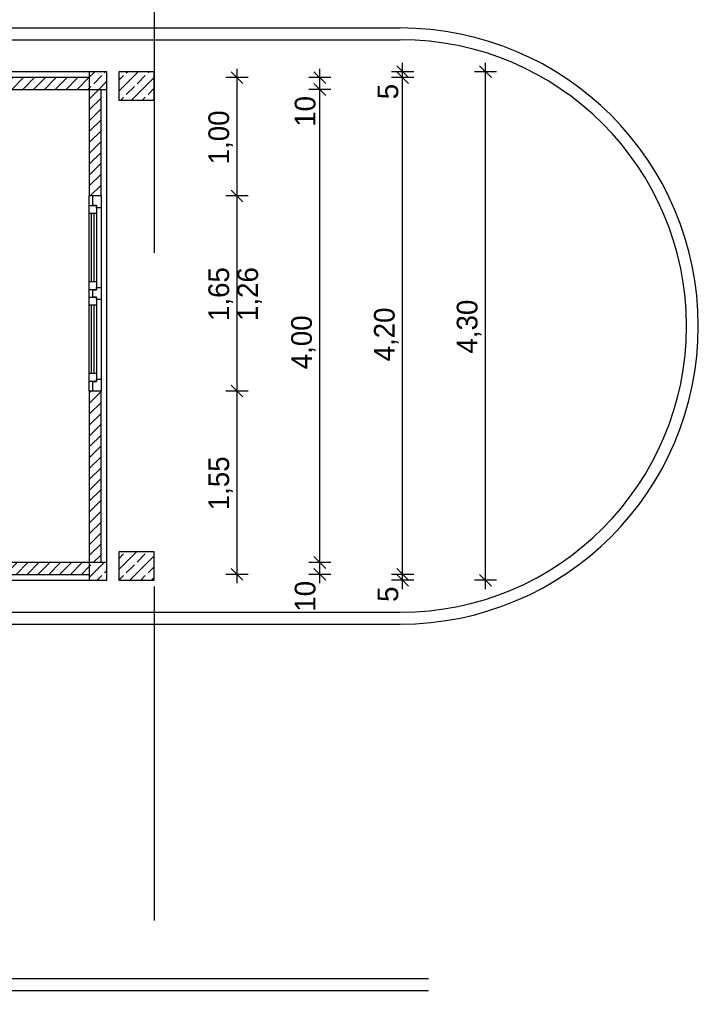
# Model space of a CAD drawing. Extents: x -28.8 to 50.4, y -5.6 to 85.1.
# Tile 28 of 29: x 44.6 to 50.4, y 45.7 to 54. Entities that reach past the tile are written whole.
import ezdxf

# ---------------------------------------------------------------- set-up
doc = ezdxf.new("R2010")
doc.units = 0
doc.header["$MEASUREMENT"] = 0
doc.linetypes.add('Strichlinie', pattern=[0.005644, 0.002822, -0.002822])
doc.linetypes.add('Wipeout_Contour', pattern=[1, 0, -1])
for name, color, linetype in [('0._EG_2_0', 7, 'Continuous'), ('0._EG_2_P_BM_AUSSEN', 7, 'Continuous'), ('0._EG_2_R_NT_DACH', 7, 'Continuous'), ('0._EG_2_R_TR_AUSSENWAND', 7, 'Continuous'), ('0._EG_2_R_TR_INNENWAND', 7, 'Continuous'), ('0._EG_2_R_TR_STUETZE', 7, 'Continuous'), ('0._EG_2_X_EA_STRASSEN', 7, 'Continuous')]:
    doc.layers.add(name, color=color, linetype=linetype)
doc.styles.add('ERSTELLTER_STIL_2', font='txt')
pattern_1 = [(45, (0, 0), (-0.04596194, 0.04596194), [])]
pattern_2 = [(45, (0, 0), (-0.09192388, 0.09192388), []), (45, (-0.04596, 0.04596), (-0.09192388, 0.09192388), [0.0975, -0.0325])]

msp = doc.modelspace()

# ---------------------------------------------------------------- hatches: boundary and pattern name
at = {"layer": '0._EG_2_R_TR_INNENWAND', "linetype": 'Continuous', "ltscale": 1000}
h = msp.add_hatch(dxfattribs=at)
h.set_pattern_fill('MW_Kalksandstein_0002', color=256, style=0, pattern_type=2)
h.set_pattern_definition(pattern_1)
h.paths.add_polyline_path([(45.235, 53.505), (44.335, 53.505), (44.335, 53.405), (45.235, 53.405)], flags=0)
h = msp.add_hatch(dxfattribs=at)
h.set_pattern_fill('MW_Kalksandstein_0002', color=256, style=0, pattern_type=2)
h.set_pattern_definition(pattern_1)
h.paths.add_polyline_path([(45.335, 53.405), (45.235, 53.405), (45.235, 52.505), (45.265, 52.505), (45.335, 52.505)], flags=0)
h = msp.add_hatch(dxfattribs=at)
h.set_pattern_fill('MW_Kalksandstein_0002', color=256, style=0, pattern_type=2)
h.set_pattern_definition(pattern_1)
h.paths.add_polyline_path([(45.235, 49.405), (45.335, 49.405), (45.335, 50.855), (45.265, 50.855), (45.235, 50.855)], flags=0)
h = msp.add_hatch(dxfattribs=at)
h.set_pattern_fill('MW_Kalksandstein_0002', color=256, style=0, pattern_type=2)
h.set_pattern_definition(pattern_1)
h.paths.add_polyline_path([(45.235, 49.305), (45.235, 49.405), (42.435, 49.405), (42.435, 49.305)], flags=0)
at = {"layer": '0._EG_2_R_TR_STUETZE', "linetype": 'Continuous', "ltscale": 1000}
h = msp.add_hatch(dxfattribs=at)
h.set_pattern_fill('Beton__Stahlbeton_0002', color=256, style=0, pattern_type=2)
h.set_pattern_definition(pattern_2)
h.paths.add_polyline_path([(45.235, 53.405), (45.385, 53.405), (45.385, 53.555), (45.235, 53.555)], flags=0)
h = msp.add_hatch(dxfattribs=at)
h.set_pattern_fill('Beton__Stahlbeton_0002', color=256, style=0, pattern_type=2)
h.set_pattern_definition(pattern_2)
h.paths.add_polyline_path([(45.485, 53.315), (45.785, 53.315), (45.785, 53.555), (45.485, 53.555)], flags=0)
h = msp.add_hatch(dxfattribs=at)
h.set_pattern_fill('Beton__Stahlbeton_0002', color=256, style=0, pattern_type=2)
h.set_pattern_definition(pattern_2)
h.paths.add_polyline_path([(45.485, 49.255), (45.785, 49.255), (45.785, 49.495), (45.485, 49.495)], flags=0)
h = msp.add_hatch(dxfattribs=at)
h.set_pattern_fill('Beton__Stahlbeton_0002', color=256, style=0, pattern_type=2)
h.set_pattern_definition(pattern_2)
h.paths.add_polyline_path([(45.235, 49.255), (45.385, 49.255), (45.385, 49.405), (45.235, 49.405)], flags=0)

# ---------------------------------------------------------------- linework, layer by layer
at = {"layer": '0._EG_2_0', "linetype": 'Continuous', "ltscale": 1000}
for p, q in [((45.265, 52.505), (45.235, 52.505)), ((45.335, 52.505), (45.265, 52.505)), ((45.265, 50.855), (45.235, 50.855)), ((45.335, 50.855), (45.265, 50.855))]:
    msp.add_line(p, q, dxfattribs=at)
at = {"layer": '0._EG_2_P_BM_AUSSEN', "linetype": 'Continuous', "ltscale": 1000}
for p, q in [((47.885, 53.555), (47.885, 53.63)), ((48.585, 53.555), (48.585, 53.63)), ((46.535, 53.455), (46.435, 53.555)), ((46.485, 53.505), (46.485, 53.58)), ((47.235, 53.455), (47.135, 53.555)), ((47.185, 53.505), (47.185, 53.58)), ((47.9788, 53.555), (47.7913, 53.555)), ((47.835, 53.605), (47.935, 53.505)), ((47.935, 53.455), (47.835, 53.555)), ((47.885, 53.505), (47.885, 53.555)), ((48.6788, 53.555), (48.4913, 53.555)), ((48.635, 53.505), (48.535, 53.605)), ((48.585, 49.255), (48.585, 53.555)), ((46.5788, 53.505), (46.3912, 53.505)), ((46.485, 52.505), (46.485, 53.505)), ((47.2788, 53.505), (47.0913, 53.505)), ((47.135, 53.455), (47.235, 53.355)), ((47.185, 53.405), (47.185, 53.505)), ((47.9788, 53.505), (47.7913, 53.505)), ((47.885, 49.305), (47.885, 53.505)), ((47.2788, 53.405), (47.0913, 53.405)), ((47.185, 49.405), (47.185, 53.405)), ((46.435, 52.555), (46.535, 52.455)), ((46.5788, 52.505), (46.3912, 52.505)), ((46.485, 50.855), (46.485, 52.505)), ((46.435, 50.905), (46.535, 50.805)), ((46.5788, 50.855), (46.3912, 50.855)), ((46.485, 49.305), (46.485, 50.855)), ((47.135, 49.455), (47.235, 49.355)), ((47.2788, 49.405), (47.0913, 49.405)), ((47.185, 49.305), (47.185, 49.405)), ((46.5788, 49.305), (46.3912, 49.305)), ((46.435, 49.355), (46.535, 49.255)), ((46.485, 49.23), (46.485, 49.305)), ((47.2788, 49.305), (47.0913, 49.305)), ((47.135, 49.355), (47.235, 49.255)), ((47.185, 49.23), (47.185, 49.305)), ((47.9788, 49.305), (47.7913, 49.305)), ((47.835, 49.355), (47.935, 49.255)), ((47.835, 49.305), (47.935, 49.205)), ((47.885, 49.255), (47.885, 49.305)), ((48.535, 49.305), (48.635, 49.205)), ((47.9788, 49.255), (47.7913, 49.255)), ((47.885, 49.18), (47.885, 49.255)), ((48.6788, 49.255), (48.4913, 49.255)), ((48.585, 49.18), (48.585, 49.255))]:
    msp.add_line(p, q, dxfattribs=at)
at = {"layer": '0._EG_2_R_NT_DACH', "linetype": 'Strichlinie', "ltscale": 1000}
msp.add_line((45.785, 60.49), (45.785, 39.665), dxfattribs=at)
at = {"layer": '0._EG_2_R_TR_AUSSENWAND', "linetype": 'Continuous', "ltscale": 1000}
for p, q in [((45.235, 53.555), (42.435, 53.555)), ((45.385, 49.405), (45.385, 53.405)), ((42.435, 49.255), (45.235, 49.255))]:
    msp.add_line(p, q, dxfattribs=at)
at = {"layer": '0._EG_2_R_TR_INNENWAND', "linetype": 'Continuous', "ltscale": 1000}
for p, q in [((45.235, 53.505), (44.335, 53.505)), ((44.335, 53.405), (45.235, 53.405)), ((45.235, 53.405), (45.235, 52.505)), ((45.335, 52.505), (45.335, 53.405)), ((45.235, 50.855), (45.235, 52.505)), ((45.335, 50.855), (45.335, 52.505)), ((45.235, 50.855), (45.235, 49.405)), ((45.335, 49.405), (45.335, 50.855)), ((45.235, 49.405), (42.435, 49.405)), ((42.435, 49.305), (45.235, 49.305))]:
    msp.add_line(p, q, dxfattribs=at)
at = {"layer": '0._EG_2_R_TR_STUETZE', "linetype": 'Continuous', "ltscale": 1000}
for p, q in [((45.235, 53.555), (45.235, 53.405)), ((45.385, 53.555), (45.235, 53.555)), ((45.385, 53.405), (45.385, 53.555)), ((45.485, 53.555), (45.485, 53.315)), ((45.785, 53.555), (45.485, 53.555)), ((45.785, 53.315), (45.785, 53.555)), ((45.235, 53.405), (45.385, 53.405)), ((45.485, 53.315), (45.785, 53.315)), ((45.485, 49.495), (45.485, 49.255)), ((45.785, 49.495), (45.485, 49.495)), ((45.785, 49.255), (45.785, 49.495)), ((45.235, 49.405), (45.235, 49.255)), ((45.385, 49.405), (45.235, 49.405)), ((45.385, 49.255), (45.385, 49.405)), ((45.235, 49.255), (45.385, 49.255)), ((45.485, 49.255), (45.785, 49.255))]:
    msp.add_line(p, q, dxfattribs=at)
at = {"layer": '0._EG_2_X_EA_STRASSEN', "linetype": 'Continuous', "ltscale": 1000}
for p, q in [((37.075, 53.925), (47.865, 53.925)), ((37.075, 53.825), (47.865, 53.825)), ((36.585, 48.985), (47.865, 48.985)), ((36.485, 48.885), (47.865, 48.885)), ((48.1049, 45.885), (-1.0638, 45.885)), ((48.1049, 45.785), (-1.0638, 45.785))]:
    msp.add_line(p, q, dxfattribs=at)
for radius in [2.52, 2.42]:
    msp.add_arc((47.865, 51.405), radius, 270, 90, dxfattribs=at)

# ---------------------------------------------------------------- texts
at = {"layer": '0._EG_2_P_BM_AUSSEN', "linetype": 'Continuous', "char_height": 0.175, "attachment_point": 7, "rotation": 90, "style": 'ERSTELLTER_STIL_2'}
for s, insert in [('{5}', (47.85, 53.3222)), ('{10}', (47.15, 53.0894)), ('{1,00}', (46.45, 52.7722)), ('{1,65}', (46.45, 51.4472)), ('{1,26}', (46.695, 51.4472)), ('{4,30}', (48.55, 51.1722)), ('{4,20}', (47.85, 51.1058)), ('{4,00}', (47.15, 51.0394)), ('{1,55}', (46.45, 49.8472)), ('{10}', (47.15, 48.9894)), ('{5}', (47.85, 49.0722))]:
    msp.add_mtext(s, dxfattribs=dict(at, insert=insert))

# ---------------------------------------------------------------- next in the draw order: wipeouts: each hides what was drawn before it
at = {"color": 254, "linetype": 'Wipeout_Contour', "lineweight": 0, "ltscale": 276.114473}
msp.add_wipeout([(45.335, 51.73), (45.295, 51.73), (45.295, 52.405), (45.335, 52.405)], dxfattribs=at).dxf.layer = '0._EG_2_R_TR_INNENWAND'
at = {"color": 254, "linetype": 'Wipeout_Contour', "lineweight": 0, "ltscale": 273.783778}
msp.add_wipeout([(45.335, 50.955), (45.295, 50.955), (45.295, 51.63), (45.335, 51.63)], dxfattribs=at).dxf.layer = '0._EG_2_R_TR_INNENWAND'

# ---------------------------------------------------------------- next in the draw order: wipeouts: each hides what was drawn before it
at = {"color": 254, "linetype": 'Wipeout_Contour', "lineweight": 0, "ltscale": 415.444837}
msp.add_wipeout([(45.335, 52.505), (45.335, 52.405), (45.295, 52.405), (45.295, 52.425), (45.265, 52.425), (45.265, 52.505)], dxfattribs=at).dxf.layer = '0._EG_2_R_TR_INNENWAND'
at = {"color": 254, "linetype": 'Wipeout_Contour', "lineweight": 0, "ltscale": 276.034454}
msp.add_wipeout([(45.295, 51.78), (45.275, 51.78), (45.275, 52.355), (45.295, 52.355)], dxfattribs=at).dxf.layer = '0._EG_2_R_TR_INNENWAND'
at = {"color": 254, "linetype": 'Wipeout_Contour', "lineweight": 0, "ltscale": 412.164571}
msp.add_wipeout([(45.335, 51.68), (45.335, 51.63), (45.295, 51.63), (45.295, 51.65), (45.265, 51.65), (45.265, 51.68)], dxfattribs=at).dxf.layer = '0._EG_2_R_TR_INNENWAND'
at = {"color": 254, "linetype": 'Wipeout_Contour', "lineweight": 0, "ltscale": 273.70307}
msp.add_wipeout([(45.295, 51.005), (45.275, 51.005), (45.275, 51.58), (45.295, 51.58)], dxfattribs=at).dxf.layer = '0._EG_2_R_TR_INNENWAND'
at = {"color": 254, "linetype": 'Wipeout_Contour', "lineweight": 0, "ltscale": 409.446289}
msp.add_wipeout([(45.265, 50.855), (45.265, 50.935), (45.295, 50.935), (45.295, 50.955), (45.335, 50.955), (45.335, 50.855)], dxfattribs=at).dxf.layer = '0._EG_2_R_TR_INNENWAND'

# ---------------------------------------------------------------- next in the draw order: linework, layer by layer
at = {"layer": '0._EG_2_R_TR_INNENWAND', "linetype": 'Continuous', "ltscale": 1000}
for p, q in [((45.335, 52.505), (45.265, 52.505)), ((45.335, 50.855), (45.265, 50.855))]:
    msp.add_line(p, q, dxfattribs=at)

# ---------------------------------------------------------------- next in the draw order: wipeouts: each hides what was drawn before it
at = {"color": 254, "linetype": 'Wipeout_Contour', "lineweight": 0, "ltscale": 275.929484}
msp.add_wipeout([(45.255, 51.78), (45.235, 51.78), (45.235, 52.355), (45.255, 52.355)], dxfattribs=at).dxf.layer = '0._EG_2_R_TR_INNENWAND'
at = {"color": 254, "linetype": 'Wipeout_Contour', "lineweight": 0, "ltscale": 273.597204}
msp.add_wipeout([(45.255, 51.005), (45.235, 51.005), (45.235, 51.58), (45.255, 51.58)], dxfattribs=at).dxf.layer = '0._EG_2_R_TR_INNENWAND'

# ---------------------------------------------------------------- next in the draw order: wipeouts: each hides what was drawn before it
at = {"color": 254, "linetype": 'Wipeout_Contour', "lineweight": 0, "ltscale": 276.95243}
msp.add_wipeout([(45.295, 52.355), (45.235, 52.355), (45.235, 52.425), (45.295, 52.425)], dxfattribs=at).dxf.layer = '0._EG_2_R_TR_INNENWAND'
at = {"color": 254, "linetype": 'Wipeout_Contour', "lineweight": 0, "ltscale": 274.614252}
msp.add_wipeout([(45.295, 51.58), (45.235, 51.58), (45.235, 51.65), (45.295, 51.65)], dxfattribs=at).dxf.layer = '0._EG_2_R_TR_INNENWAND'
at = {"color": 254, "linetype": 'Wipeout_Contour', "lineweight": 0, "ltscale": 272.679869}
msp.add_wipeout([(45.295, 50.935), (45.235, 50.935), (45.235, 51.005), (45.295, 51.005)], dxfattribs=at).dxf.layer = '0._EG_2_R_TR_INNENWAND'

# ---------------------------------------------------------------- next in the draw order: linework, layer by layer
at = {"layer": '0._EG_2_R_TR_INNENWAND', "linetype": 'Continuous', "ltscale": 1000}
for p, q in [((45.265, 52.425), (45.265, 52.505)), ((45.335, 52.505), (45.335, 52.405)), ((45.235, 52.425), (45.295, 52.425)), ((45.295, 52.425), (45.265, 52.425)), ((45.295, 52.405), (45.295, 52.425)), ((45.335, 52.405), (45.295, 52.405)), ((45.335, 51.63), (45.295, 51.63)), ((45.335, 51.63), (45.335, 50.955)), ((45.295, 50.935), (45.295, 50.955)), ((45.295, 50.955), (45.335, 50.955)), ((45.335, 50.955), (45.335, 50.855)), ((45.295, 50.935), (45.235, 50.935)), ((45.265, 50.855), (45.265, 50.935)), ((45.265, 50.935), (45.295, 50.935))]:
    msp.add_line(p, q, dxfattribs=at)

# ---------------------------------------------------------------- next in the draw order: wipeouts: each hides what was drawn before it
at = {"color": 254, "linetype": 'Wipeout_Contour', "lineweight": 0, "ltscale": 412.708165}
msp.add_wipeout([(45.265, 51.68), (45.265, 51.71), (45.295, 51.71), (45.295, 51.73), (45.335, 51.73), (45.335, 51.68)], dxfattribs=at).dxf.layer = '0._EG_2_R_TR_INNENWAND'
at = {"color": 254, "linetype": 'Wipeout_Contour', "lineweight": 0, "ltscale": 273.65013}
msp.add_wipeout([(45.255, 51.005), (45.255, 51.58), (45.275, 51.58), (45.275, 51.005)], dxfattribs=at).dxf.layer = '0._EG_2_R_TR_INNENWAND'

# ---------------------------------------------------------------- next in the draw order: linework, layer by layer
at = {"layer": '0._EG_2_R_TR_INNENWAND', "linetype": 'Continuous', "ltscale": 1000}
for p, q in [((45.235, 51.58), (45.235, 51.65)), ((45.235, 51.65), (45.295, 51.65)), ((45.295, 51.65), (45.265, 51.65)), ((45.295, 51.63), (45.295, 51.65)), ((45.295, 51.65), (45.295, 51.58)), ((45.235, 51.005), (45.235, 51.58)), ((45.295, 51.58), (45.235, 51.58)), ((45.255, 51.005), (45.255, 51.58)), ((45.275, 51.58), (45.275, 51.005)), ((45.295, 51.58), (45.295, 51.005)), ((45.235, 50.935), (45.235, 51.005)), ((45.235, 51.005), (45.295, 51.005)), ((45.295, 51.005), (45.295, 50.935))]:
    msp.add_line(p, q, dxfattribs=at)

# ---------------------------------------------------------------- next in the draw order: wipeouts: each hides what was drawn before it
at = {"color": 254, "linetype": 'Wipeout_Contour', "lineweight": 0, "ltscale": 275.005411}
msp.add_wipeout([(45.295, 51.71), (45.235, 51.71), (45.235, 51.78), (45.295, 51.78)], dxfattribs=at).dxf.layer = '0._EG_2_R_TR_INNENWAND'

# ---------------------------------------------------------------- next in the draw order: linework, layer by layer
at = {"layer": '0._EG_2_R_TR_INNENWAND', "linetype": 'Continuous', "ltscale": 1000}
for p, q in [((45.335, 52.405), (45.335, 51.73)), ((45.295, 51.71), (45.235, 51.71)), ((45.265, 51.68), (45.265, 51.71)), ((45.265, 51.71), (45.295, 51.71)), ((45.295, 51.71), (45.295, 51.73)), ((45.295, 51.73), (45.335, 51.73)), ((45.335, 51.73), (45.335, 51.68)), ((45.265, 51.65), (45.265, 51.68)), ((45.335, 51.68), (45.335, 51.63))]:
    msp.add_line(p, q, dxfattribs=at)

# ---------------------------------------------------------------- next in the draw order: wipeouts: each hides what was drawn before it
at = {"color": 254, "linetype": 'Wipeout_Contour', "lineweight": 0, "ltscale": 275.981962}
msp.add_wipeout([(45.255, 51.78), (45.255, 52.355), (45.275, 52.355), (45.275, 51.78)], dxfattribs=at).dxf.layer = '0._EG_2_R_TR_INNENWAND'

# ---------------------------------------------------------------- next in the draw order: linework, layer by layer
at = {"layer": '0._EG_2_R_TR_INNENWAND', "linetype": 'Continuous', "ltscale": 1000}
for p, q in [((45.235, 52.355), (45.235, 52.425)), ((45.295, 52.425), (45.295, 52.355)), ((45.235, 51.78), (45.235, 52.355)), ((45.295, 52.355), (45.235, 52.355)), ((45.255, 51.78), (45.255, 52.355)), ((45.275, 52.355), (45.275, 51.78)), ((45.295, 52.355), (45.295, 51.78)), ((45.235, 51.71), (45.235, 51.78)), ((45.235, 51.78), (45.295, 51.78)), ((45.295, 51.78), (45.295, 51.71))]:
    msp.add_line(p, q, dxfattribs=at)

doc.saveas('drawing.dxf')
